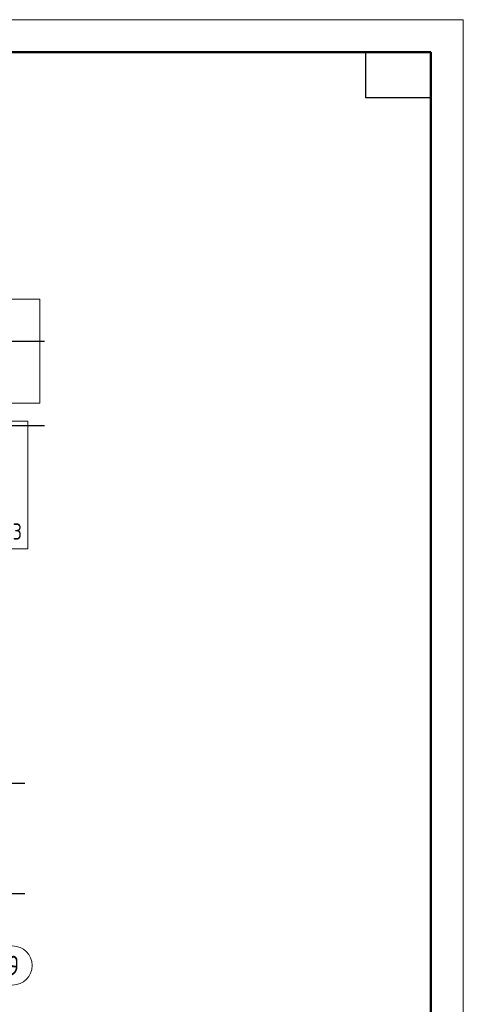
# Model space of a CAD drawing. Header units: millimetres. Extents: x 0 to 43617, y 0 to 29700.
# Tile 11 of 11: x 35179 to 42000, y 14553 to 29700. Entities that reach past the tile are written whole.
import ezdxf

# ---------------------------------------------------------------- set-up
doc = ezdxf.new("R2010")
doc.units = ezdxf.units.MM
doc.linetypes.add('______5', pattern=[1100, 800, -100, 100, -100])
for name, color, linetype, lineweight in [('Standard', 7, 'Continuous', 25), ('ЖБ Перекрытие верхний уровень', 7, 'Continuous', 35), ('Оси', 40, '______5', 18), ('Примечания', 7, 'Continuous', 25)]:
    doc.layers.add(name, color=color, linetype=linetype, lineweight=lineweight)
doc.styles.add('GOST 2.304-81', font='txt')
doc.styles.add('ISOCPEUR', font='txt')

msp = doc.modelspace()

# ---------------------------------------------------------------- linework, layer by layer
at = {"layer": 'Standard', "color": 7, "linetype": 'Continuous', "lineweight": 13, "transparency": 33554687}
msp.add_lwpolyline([(0, 0), (42000, 0), (42000, 29700), (0, 29700), (0, 0)], close=True, dxfattribs=at)
at = {"layer": 'Standard', "color": 7, "linetype": 'Continuous', "lineweight": 50, "transparency": 33554687}
msp.add_lwpolyline([(2000, 29200), (41500, 29200), (41500, 500), (2000, 500), (2000, 29200)], close=True, dxfattribs=at)
at = {"layer": 'Standard', "color": 7, "linetype": 'Continuous', "lineweight": 25, "transparency": 33554687}
msp.add_lwpolyline([(41500, 29200), (41500, 28500), (40500, 28500), (40500, 29200), (41500, 29200)], close=True, dxfattribs=at)
at = {"layer": 'ЖБ Перекрытие верхний уровень', "color": 7, "linetype": 'Continuous', "lineweight": 18, "transparency": 33554687}
for p, q in [((35490, 25400), (26810, 25400)), ((35490, 23800), (35490, 25400)), ((34850, 23800), (35490, 23800))]:
    msp.add_line(p, q, dxfattribs=at)
at = {"layer": 'Оси', "color": 8, "linetype": '______5', "lineweight": -3, "transparency": 33554687}
for p, q in [((35560, 24750), (4100, 24750)), ((35560, 23450), (4100, 23450)), ((35560, 23450), (4100, 23450)), ((35260, 17950), (4100, 17950)), ((35260, 16250), (4100, 16250))]:
    msp.add_line(p, q, dxfattribs=at)
at = {"layer": 'Оси', "color": 7, "linetype": 'Continuous', "lineweight": 13, "transparency": 33554687}
msp.add_circle((35070, 15150), 300, dxfattribs=at)
at = {"layer": 'Примечания', "color": 7, "linetype": 'Continuous', "lineweight": 13, "transparency": 33554687}
msp.add_lwpolyline([(34982, 23522), (35306, 23522), (35306, 21558), (33166, 21558)], dxfattribs=at)

# ---------------------------------------------------------------- texts
at = {"layer": 'Оси', "color": 7, "linetype": 'Continuous', "lineweight": 25, "transparency": 33554687, "insert": (34890, 15000), "char_height": 300, "width": 472.29, "attachment_point": 7, "style": 'ISOCPEUR'}
msp.add_mtext('\\W0.75;19', dxfattribs=at)
at = {"layer": 'Примечания', "color": 7, "linetype": 'Continuous', "lineweight": 25, "transparency": 33554687, "char_height": 250, "width": 2132.45, "attachment_point": 7, "style": 'GOST 2.304-81'}
for s, insert in [('Деталь\\~плана\\~3', (33174, 21650)), ('Деталь\\~плана\\~5', (32427, 21072))]:
    msp.add_mtext(s, dxfattribs=dict(at, insert=insert))

doc.saveas('drawing.dxf')
